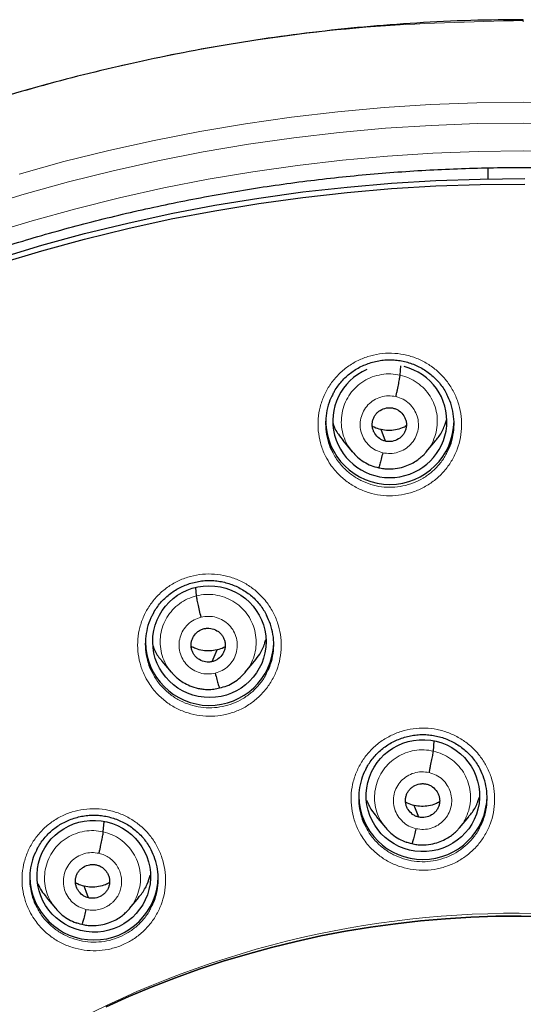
# Model space of a CAD drawing. Header units: millimetres. Extents: x 8 to 2427, y 12 to 2587.
# Tile 128 of 154: x 1082 to 1095, y 1866 to 1892. Entities that reach past the tile are written whole.
import ezdxf

# ---------------------------------------------------------------- set-up
doc = ezdxf.new("R2010")
doc.units = ezdxf.units.MM

msp = doc.modelspace()

# ---------------------------------------------------------------- linework, layer by layer
at = {"color": 7, "linetype": 'Continuous', "lineweight": 30}
for p, q in [((1094.469, 1887.853), (1094.466, 1887.562)), ((1092.143, 1882.366), (1092.165, 1882.613)), ((1091.755, 1880.616), (1091.637, 1880.923)), ((1090.629, 1880.632), (1090.874, 1880.338)), ((1092.836, 1880.333), (1093.08, 1880.626)), ((1090.867, 1880.348), (1090.882, 1880.332)), ((1090.885, 1880.334), (1090.879, 1880.342)), ((1086.752, 1876.523), (1086.732, 1876.739)), ((1087.17, 1874.78), (1087.296, 1875.089)), ((1085.838, 1874.791), (1086.082, 1874.498)), ((1088.043, 1874.498), (1088.288, 1874.792)), ((1093.024, 1872.412), (1093.047, 1872.679)), ((1084.285, 1870.272), (1084.309, 1870.544)), ((1091.509, 1870.681), (1091.754, 1870.386)), ((1093.717, 1870.381), (1093.961, 1870.674)), ((1091.746, 1870.396), (1091.762, 1870.38)), ((1091.765, 1870.382), (1091.758, 1870.39)), ((1082.77, 1868.546), (1083.015, 1868.251)), ((1084.979, 1868.241), (1085.223, 1868.534)), ((1083.008, 1868.26), (1083.024, 1868.244)), ((1083.026, 1868.246), (1083.019, 1868.254))]:
    msp.add_line(p, q, dxfattribs=at)
at = {"color": 252, "linetype": 'Continuous', "lineweight": 0}
for p, q in [((1090.897, 1880.318), (1090.885, 1880.334)), ((1091.57, 1879.911), (1091.426, 1879.959)), ((1091.777, 1870.366), (1091.765, 1870.382)), ((1092.451, 1869.959), (1092.306, 1870.007)), ((1083.039, 1868.23), (1083.026, 1868.246)), ((1083.712, 1867.822), (1083.568, 1867.87))]:
    msp.add_line(p, q, dxfattribs=at)
at = {"color": 252, "linetype": 'Continuous', "lineweight": 0, "flags": 128}
for points in [[(1082.058, 1887.69), (1083.242, 1888.018), (1084.434, 1888.315), (1085.634, 1888.582), (1086.841, 1888.818), (1088.053, 1889.022), (1089.271, 1889.195), (1090.492, 1889.337), (1091.717, 1889.448), (1092.945, 1889.527), (1094.174, 1889.574), (1095.404, 1889.59), (1096.634, 1889.574)], [(1095.404, 1889.041), (1094.186, 1889.025), (1092.969, 1888.978), (1091.754, 1888.9), (1090.541, 1888.791), (1089.331, 1888.65), (1088.126, 1888.478), (1086.925, 1888.276), (1085.731, 1888.043), (1084.543, 1887.779), (1083.362, 1887.485), (1082.19, 1887.16), (1081.027, 1886.805)], [(1096.622, 1889.025), (1095.404, 1889.041)], [(1081.256, 1886.103), (1082.4, 1886.452), (1083.554, 1886.772), (1084.716, 1887.061), (1085.885, 1887.321), (1087.06, 1887.551), (1088.242, 1887.75), (1089.428, 1887.919), (1090.618, 1888.057), (1091.812, 1888.165), (1093.008, 1888.242), (1094.206, 1888.288), (1095.404, 1888.303)], [(1095.404, 1888.303), (1096.603, 1888.288)]]:
    msp.add_lwpolyline(points, dxfattribs=at)
at = {"color": 7, "linetype": 'Continuous', "lineweight": 30, "flags": 128}
for points in [[(1081.527, 1885.465), (1082.654, 1885.804), (1083.789, 1886.113), (1084.932, 1886.392), (1086.082, 1886.643), (1087.239, 1886.863), (1088.401, 1887.054), (1089.567, 1887.215), (1090.738, 1887.346), (1091.911, 1887.447), (1093.087, 1887.517), (1094.264, 1887.558), (1095.442, 1887.568)], [(1081.527, 1885.322), (1082.654, 1885.66), (1083.789, 1885.969), (1084.932, 1886.249), (1086.082, 1886.5), (1087.239, 1886.72), (1088.401, 1886.911), (1089.567, 1887.072), (1090.738, 1887.203), (1091.911, 1887.304), (1093.087, 1887.374), (1094.264, 1887.415), (1095.442, 1887.425)], [(1092.635, 1870.663), (1092.569, 1870.835), (1092.518, 1870.971)], [(1083.896, 1868.525), (1083.831, 1868.697), (1083.779, 1868.833)], [(1084.356, 1865.642), (1084.964, 1865.915), (1085.578, 1866.172), (1086.199, 1866.412), (1086.826, 1866.637), (1087.459, 1866.846), (1088.098, 1867.038), (1088.741, 1867.214), (1089.389, 1867.373), (1090.041, 1867.516), (1090.696, 1867.641), (1091.355, 1867.75), (1092.016, 1867.842), (1092.68, 1867.916), (1093.345, 1867.974), (1094.011, 1868.014), (1094.679, 1868.037), (1095.347, 1868.043), (1096.014, 1868.032)], [(1096.014, 1868.032), (1095.347, 1868.043), (1094.679, 1868.037), (1094.011, 1868.014), (1093.345, 1867.974), (1092.68, 1867.916), (1092.016, 1867.842), (1091.355, 1867.75), (1090.696, 1867.641), (1090.041, 1867.516), (1089.389, 1867.373), (1088.741, 1867.214), (1088.098, 1867.038), (1087.459, 1866.846), (1086.826, 1866.637), (1086.199, 1866.412), (1085.578, 1866.172), (1084.964, 1865.915), (1084.356, 1865.642)]]:
    msp.add_lwpolyline(points, dxfattribs=at)
at = {"color": 7, "linetype": 'Continuous', "lineweight": 30}
for centre, start, end in [((1091.871, 1881.174), 180.8348, 359.1652), ((1087.097, 1875.321), 180.8482, 357.7312), ((1092.746, 1871.243), 180.8348, 359.1652), ((1084.037, 1869.111), 180.8346, 359.1654)]:
    msp.add_arc(centre, 1.7, start, end, dxfattribs=at)
at = {"color": 252, "linetype": 'Continuous', "lineweight": 0}
msp.add_arc((1095.245, 1842.664), 25.455, 359.5944, 180.1892, dxfattribs=at)
at = {"color": 7, "linetype": 'Continuous', "lineweight": 30}
for start_param, end_param in [(2.047916, 4.859446), (4.859446, 7.658729)]:
    msp.add_ellipse((1091.871, 1881.146), major_axis=(1.508, -0.09), ratio=0.988953, start_param=start_param, end_param=end_param, dxfattribs=at)
for centre, major_axis, ratio in [((1087.093, 1875.309), (1.494, -0.143), 0.986246), ((1092.745, 1871.231), (1.5, -0.056), 0.987022), ((1084.032, 1869.098), (1.489, -0.201), 0.984919)]:
    msp.add_ellipse(centre, major_axis=major_axis, ratio=ratio, dxfattribs=at)
at = {"color": 252, "linetype": 'Continuous', "lineweight": 0}
for points, knots in [([(1095.404, 1891.756), (1094.012, 1891.721), (1091.229, 1891.651), (1087.086, 1891.088), (1083.008, 1890.193), (1079.028, 1888.94), (1075.175, 1887.349), (1071.481, 1885.43), (1067.975, 1883.198), (1064.683, 1880.67), (1061.632, 1877.866), (1058.845, 1874.808), (1056.344, 1871.521), (1054.149, 1868.03), (1052.277, 1864.361), (1050.743, 1860.545), (1049.559, 1856.61), (1048.731, 1852.588), (1048.281, 1848.511), (1048.164, 1844.803), (1048.36, 1842.474), (1048.441, 1841.507)], [0, 0, 0, 0, 0.053447, 0.106895, 0.160342, 0.213789, 0.267237, 0.320684, 0.374131, 0.427578, 0.481026, 0.534473, 0.58792, 0.641368, 0.694815, 0.748262, 0.80171, 0.855157, 0.908604, 0.962052, 1, 1, 1, 1]), ([(1095.404, 1891.719), (1095.404, 1891.733), (1095.404, 1891.766), (1095.404, 1891.783), (1095.404, 1891.764), (1095.404, 1891.754)], [0, 0, 0, 0, 0.25292, 0.619287, 1, 1, 1, 1]), ([(1090.268, 1880.045), (1090.223, 1880.121), (1090.125, 1880.288), (1090.025, 1880.573), (1089.968, 1880.888), (1089.966, 1881.208), (1090.017, 1881.523), (1090.123, 1881.826), (1090.277, 1882.107), (1090.477, 1882.357), (1090.716, 1882.572), (1090.988, 1882.742), (1091.285, 1882.865), (1091.598, 1882.936), (1091.919, 1882.955), (1092.238, 1882.919), (1092.547, 1882.832), (1092.837, 1882.693), (1093.066, 1882.532), (1093.241, 1882.369), (1093.398, 1882.189), (1093.552, 1881.955), (1093.68, 1881.661), (1093.756, 1881.35), (1093.779, 1881.031), (1093.747, 1880.713), (1093.663, 1880.404), (1093.526, 1880.114), (1093.343, 1879.851), (1093.117, 1879.623), (1092.857, 1879.435), (1092.568, 1879.294), (1092.26, 1879.203), (1091.941, 1879.165), (1091.62, 1879.179), (1091.307, 1879.248), (1091.009, 1879.368), (1090.735, 1879.535), (1090.527, 1879.717), (1090.374, 1879.891), (1090.303, 1879.994), (1090.268, 1880.045)], [0, 0, 0, 0, 0.022154, 0.049035, 0.075916, 0.102827, 0.129738, 0.156651, 0.183564, 0.210449, 0.237334, 0.264173, 0.291012, 0.317809, 0.344606, 0.371381, 0.398156, 0.424941, 0.451726, 0.468412, 0.485099, 0.512, 0.538901, 0.565801, 0.592701, 0.619616, 0.646531, 0.673438, 0.700345, 0.727217, 0.754088, 0.780913, 0.807738, 0.834525, 0.861312, 0.888086, 0.914861, 0.941655, 0.968449, 0.984224, 1, 1, 1, 1]), ([(1090.879, 1880.342), (1090.843, 1880.384), (1090.755, 1880.49), (1090.66, 1880.691), (1090.593, 1880.93), (1090.579, 1881.178), (1090.612, 1881.424), (1090.691, 1881.659), (1090.814, 1881.875), (1090.979, 1882.062), (1091.177, 1882.214), (1091.403, 1882.324), (1091.645, 1882.388), (1091.896, 1882.409), (1092.061, 1882.38), (1092.143, 1882.366)], [0, 0, 0, 0, 0.052511, 0.131484, 0.210392, 0.289259, 0.368229, 0.447198, 0.526061, 0.604967, 0.683941, 0.762924, 0.841936, 0.920915, 1, 1, 1, 1]), ([(1092.143, 1882.366), (1092.224, 1882.343), (1092.384, 1882.297), (1092.601, 1882.169), (1092.79, 1882.006), (1092.944, 1881.81), (1093.055, 1881.587), (1093.12, 1881.347), (1093.135, 1881.1), (1093.102, 1880.853), (1093.021, 1880.62), (1092.932, 1880.447), (1092.858, 1880.366), (1092.839, 1880.346)], [0, 0, 0, 0, 0.097, 0.193865, 0.290773, 0.387647, 0.484508, 0.581289, 0.67802, 0.774877, 0.871732, 0.968458, 1, 1, 1, 1]), ([(1091.683, 1880.31), (1091.619, 1880.33), (1091.49, 1880.37), (1091.324, 1880.49), (1091.195, 1880.645), (1091.11, 1880.829), (1091.077, 1881.027), (1091.096, 1881.228), (1091.167, 1881.417), (1091.286, 1881.581), (1091.443, 1881.709), (1091.628, 1881.792), (1091.83, 1881.828), (1091.964, 1881.808), (1092.03, 1881.798)], [0, 0, 0, 0, 0.083336, 0.166669, 0.250003, 0.333337, 0.416668, 0.499999, 0.583332, 0.66666, 0.749995, 0.83333, 0.916665, 1, 1, 1, 1]), ([(1092.03, 1881.798), (1092.095, 1881.778), (1092.224, 1881.738), (1092.389, 1881.618), (1092.519, 1881.463), (1092.603, 1881.279), (1092.637, 1881.081), (1092.618, 1880.88), (1092.546, 1880.691), (1092.428, 1880.527), (1092.271, 1880.398), (1092.085, 1880.316), (1091.884, 1880.28), (1091.75, 1880.3), (1091.683, 1880.31)], [0, 0, 0, 0, 0.083333, 0.166663, 0.249998, 0.333333, 0.416668, 0.499998, 0.58333, 0.666662, 0.749996, 0.83333, 0.916664, 1, 1, 1, 1]), ([(1090.36, 1880.319), (1090.385, 1880.272), (1090.461, 1880.125), (1090.628, 1879.921), (1090.856, 1879.721), (1091.101, 1879.571), (1091.367, 1879.464), (1091.648, 1879.402), (1091.935, 1879.389), (1092.22, 1879.423), (1092.496, 1879.505), (1092.754, 1879.631), (1092.987, 1879.799), (1093.187, 1880.004), (1093.323, 1880.187), (1093.376, 1880.307), (1093.39, 1880.339)], [0, 0, 0, 0, 0.043257, 0.132873, 0.209066, 0.285259, 0.361376, 0.437492, 0.513646, 0.589799, 0.666061, 0.742324, 0.818729, 0.895134, 0.97165, 1, 1, 1, 1]), ([(1085.487, 1874.215), (1085.443, 1874.29), (1085.346, 1874.457), (1085.248, 1874.742), (1085.192, 1875.056), (1085.191, 1875.375), (1085.244, 1875.69), (1085.35, 1875.991), (1085.505, 1876.271), (1085.706, 1876.52), (1085.946, 1876.732), (1086.218, 1876.901), (1086.515, 1877.022), (1086.829, 1877.092), (1087.15, 1877.109), (1087.469, 1877.072), (1087.778, 1876.983), (1088.067, 1876.843), (1088.296, 1876.682), (1088.47, 1876.518), (1088.627, 1876.337), (1088.78, 1876.102), (1088.907, 1875.808), (1088.982, 1875.498), (1089.004, 1875.179), (1088.97, 1874.861), (1088.885, 1874.554), (1088.747, 1874.265), (1088.563, 1874.004), (1088.337, 1873.777), (1088.076, 1873.591), (1087.787, 1873.452), (1087.479, 1873.362), (1087.159, 1873.326), (1086.839, 1873.342), (1086.525, 1873.412), (1086.227, 1873.532), (1085.954, 1873.701), (1085.746, 1873.884), (1085.593, 1874.059), (1085.522, 1874.163), (1085.487, 1874.215)], [0, 0, 0, 0, 0.021956, 0.048841, 0.075727, 0.102626, 0.129525, 0.156413, 0.183302, 0.210162, 0.237021, 0.263845, 0.290669, 0.317467, 0.344266, 0.371058, 0.397851, 0.424662, 0.451472, 0.468201, 0.484929, 0.511824, 0.538719, 0.565613, 0.592508, 0.619406, 0.646304, 0.673185, 0.700066, 0.726915, 0.753763, 0.780578, 0.807392, 0.834186, 0.86098, 0.887776, 0.914572, 0.941392, 0.968211, 0.984106, 1, 1, 1, 1]), ([(1086.086, 1874.501), (1086.069, 1874.519), (1085.996, 1874.596), (1085.906, 1874.765), (1085.82, 1874.997), (1085.783, 1875.243), (1085.794, 1875.491), (1085.855, 1875.731), (1085.962, 1875.955), (1086.112, 1876.154), (1086.298, 1876.32), (1086.513, 1876.451), (1086.672, 1876.499), (1086.752, 1876.523)], [0, 0, 0, 0, 0.027932, 0.125022, 0.222239, 0.319456, 0.416545, 0.513685, 0.610908, 0.708143, 0.805412, 0.902639, 1, 1, 1, 1]), ([(1086.752, 1876.523), (1086.835, 1876.539), (1086.999, 1876.57), (1087.25, 1876.553), (1087.493, 1876.493), (1087.721, 1876.386), (1087.922, 1876.237), (1088.09, 1876.053), (1088.217, 1875.839), (1088.3, 1875.604), (1088.338, 1875.359), (1088.327, 1875.111), (1088.266, 1874.871), (1088.169, 1874.661), (1088.076, 1874.546), (1088.035, 1874.496)], [0, 0, 0, 0, 0.078363, 0.156619, 0.234908, 0.31317, 0.391422, 0.469607, 0.547752, 0.625999, 0.704246, 0.782391, 0.860576, 0.938828, 1, 1, 1, 1]), ([(1087.247, 1874.475), (1087.181, 1874.464), (1087.047, 1874.442), (1086.845, 1874.475), (1086.658, 1874.555), (1086.499, 1874.681), (1086.378, 1874.843), (1086.303, 1875.031), (1086.28, 1875.231), (1086.31, 1875.43), (1086.391, 1875.615), (1086.518, 1875.772), (1086.681, 1875.894), (1086.81, 1875.936), (1086.874, 1875.957)], [0, 0, 0, 0, 0.083336, 0.16667, 0.250005, 0.333339, 0.416673, 0.500003, 0.583336, 0.666668, 0.750003, 0.833337, 0.916667, 1, 1, 1, 1]), ([(1086.874, 1875.957), (1086.94, 1875.968), (1087.074, 1875.99), (1087.276, 1875.958), (1087.463, 1875.878), (1087.622, 1875.751), (1087.743, 1875.589), (1087.818, 1875.402), (1087.841, 1875.201), (1087.811, 1875.002), (1087.73, 1874.817), (1087.603, 1874.661), (1087.44, 1874.538), (1087.311, 1874.496), (1087.247, 1874.475)], [0, 0, 0, 0, 0.083333, 0.166663, 0.249997, 0.333332, 0.416664, 0.499997, 0.583327, 0.666661, 0.749995, 0.83333, 0.916664, 1, 1, 1, 1]), ([(1085.586, 1874.484), (1085.609, 1874.438), (1085.684, 1874.292), (1085.85, 1874.09), (1086.077, 1873.888), (1086.321, 1873.737), (1086.588, 1873.629), (1086.868, 1873.566), (1087.155, 1873.551), (1087.441, 1873.584), (1087.716, 1873.664), (1087.975, 1873.789), (1088.209, 1873.955), (1088.409, 1874.159), (1088.546, 1874.343), (1088.6, 1874.463), (1088.616, 1874.497)], [0, 0, 0, 0, 0.041188, 0.131475, 0.207747, 0.284017, 0.360196, 0.436374, 0.512549, 0.588725, 0.664957, 0.74119, 0.817524, 0.893858, 0.970293, 1, 1, 1, 1]), ([(1091.134, 1870.141), (1091.091, 1870.215), (1090.996, 1870.381), (1090.898, 1870.663), (1090.842, 1870.977), (1090.842, 1871.295), (1090.895, 1871.61), (1091.002, 1871.911), (1091.157, 1872.19), (1091.359, 1872.439), (1091.598, 1872.651), (1091.872, 1872.819), (1092.169, 1872.941), (1092.483, 1873.011), (1092.804, 1873.028), (1093.123, 1872.991), (1093.432, 1872.902), (1093.721, 1872.762), (1093.95, 1872.601), (1094.124, 1872.437), (1094.28, 1872.257), (1094.432, 1872.022), (1094.559, 1871.729), (1094.633, 1871.418), (1094.655, 1871.1), (1094.621, 1870.783), (1094.535, 1870.476), (1094.397, 1870.188), (1094.212, 1869.927), (1093.986, 1869.7), (1093.725, 1869.514), (1093.435, 1869.375), (1093.127, 1869.285), (1092.807, 1869.249), (1092.486, 1869.265), (1092.173, 1869.335), (1091.875, 1869.455), (1091.603, 1869.624), (1091.395, 1869.807), (1091.241, 1869.983), (1091.17, 1870.088), (1091.134, 1870.141)], [0, 0, 0, 0, 0.021607, 0.048472, 0.075337, 0.102219, 0.129101, 0.155983, 0.182865, 0.209732, 0.236598, 0.26344, 0.290282, 0.3171, 0.343918, 0.370725, 0.397532, 0.424344, 0.451156, 0.46788, 0.484603, 0.511479, 0.538355, 0.56523, 0.592106, 0.61899, 0.645873, 0.672752, 0.699631, 0.72649, 0.75335, 0.780183, 0.807017, 0.83383, 0.860643, 0.88745, 0.914257, 0.941074, 0.967891, 0.983946, 1, 1, 1, 1]), ([(1091.758, 1870.39), (1091.723, 1870.432), (1091.635, 1870.537), (1091.54, 1870.738), (1091.474, 1870.977), (1091.459, 1871.224), (1091.492, 1871.47), (1091.571, 1871.705), (1091.694, 1871.921), (1091.859, 1872.109), (1092.058, 1872.26), (1092.283, 1872.37), (1092.525, 1872.434), (1092.777, 1872.455), (1092.941, 1872.426), (1093.024, 1872.412)], [0, 0, 0, 0, 0.052258, 0.131253, 0.210181, 0.289069, 0.36806, 0.44705, 0.525934, 0.604862, 0.683856, 0.762861, 0.841894, 0.920894, 1, 1, 1, 1]), ([(1093.024, 1872.412), (1093.104, 1872.389), (1093.264, 1872.343), (1093.481, 1872.216), (1093.67, 1872.053), (1093.824, 1871.856), (1093.935, 1871.634), (1094, 1871.394), (1094.015, 1871.147), (1093.982, 1870.9), (1093.901, 1870.667), (1093.812, 1870.494), (1093.738, 1870.414), (1093.72, 1870.394)], [0, 0, 0, 0, 0.0970271, 0.1939206, 0.2908563, 0.3877583, 0.4846476, 0.5814556, 0.678214, 0.7750989, 0.8719817, 0.968736, 1, 1, 1, 1]), ([(1092.563, 1870.357), (1092.499, 1870.377), (1092.37, 1870.417), (1092.205, 1870.537), (1092.075, 1870.692), (1091.99, 1870.876), (1091.957, 1871.074), (1091.976, 1871.275), (1092.048, 1871.463), (1092.166, 1871.627), (1092.323, 1871.756), (1092.509, 1871.838), (1092.71, 1871.874), (1092.844, 1871.854), (1092.911, 1871.844)], [0, 0, 0, 0, 0.083336, 0.166671, 0.250006, 0.333341, 0.416672, 0.500004, 0.583338, 0.666666, 0.750003, 0.833337, 0.916667, 1, 1, 1, 1]), ([(1092.911, 1871.844), (1092.975, 1871.824), (1093.104, 1871.784), (1093.27, 1871.664), (1093.399, 1871.509), (1093.484, 1871.326), (1093.517, 1871.127), (1093.498, 1870.927), (1093.427, 1870.738), (1093.308, 1870.574), (1093.151, 1870.446), (1092.966, 1870.363), (1092.764, 1870.327), (1092.63, 1870.347), (1092.563, 1870.357)], [0, 0, 0, 0, 0.083333, 0.166663, 0.249998, 0.333333, 0.416668, 0.499997, 0.583329, 0.666662, 0.749996, 0.83333, 0.916664, 1, 1, 1, 1]), ([(1082.423, 1868.012), (1082.38, 1868.087), (1082.284, 1868.253), (1082.186, 1868.536), (1082.131, 1868.85), (1082.131, 1869.168), (1082.184, 1869.482), (1082.291, 1869.783), (1082.446, 1870.061), (1082.647, 1870.309), (1082.887, 1870.521), (1083.16, 1870.688), (1083.457, 1870.809), (1083.77, 1870.878), (1084.091, 1870.894), (1084.41, 1870.856), (1084.719, 1870.767), (1085.008, 1870.627), (1085.237, 1870.465), (1085.412, 1870.301), (1085.569, 1870.12), (1085.721, 1869.885), (1085.847, 1869.591), (1085.921, 1869.281), (1085.943, 1868.963), (1085.909, 1868.646), (1085.823, 1868.34), (1085.685, 1868.052), (1085.501, 1867.792), (1085.274, 1867.566), (1085.013, 1867.381), (1084.724, 1867.243), (1084.416, 1867.153), (1084.097, 1867.118), (1083.776, 1867.135), (1083.462, 1867.205), (1083.164, 1867.326), (1082.892, 1867.496), (1082.683, 1867.679), (1082.53, 1867.855), (1082.459, 1867.96), (1082.423, 1868.012)], [0, 0, 0, 0, 0.0217076, 0.0485886, 0.0754696, 0.1023524, 0.1292351, 0.1561032, 0.1829712, 0.2098147, 0.2366581, 0.2634777, 0.2902974, 0.3171045, 0.3439116, 0.3707229, 0.3975343, 0.4243647, 0.4511952, 0.4679529, 0.4847107, 0.5115936, 0.5384765, 0.5653594, 0.5922424, 0.6191222, 0.6460019, 0.6728629, 0.6997238, 0.7265592, 0.7533946, 0.7802087, 0.8070229, 0.8338294, 0.8606361, 0.887452, 0.9142681, 0.9411062, 0.9679445, 0.9839723, 1, 1, 1, 1]), ([(1083.019, 1868.254), (1082.984, 1868.296), (1082.896, 1868.402), (1082.802, 1868.602), (1082.735, 1868.841), (1082.721, 1869.088), (1082.754, 1869.334), (1082.833, 1869.569), (1082.956, 1869.785), (1083.121, 1869.971), (1083.319, 1870.122), (1083.545, 1870.232), (1083.787, 1870.295), (1084.038, 1870.316), (1084.203, 1870.286), (1084.285, 1870.272)], [0, 0, 0, 0, 0.051992, 0.131009, 0.209959, 0.28887, 0.367884, 0.446896, 0.525801, 0.60475, 0.683767, 0.762794, 0.84185, 0.920872, 1, 1, 1, 1]), ([(1084.285, 1870.272), (1084.365, 1870.249), (1084.526, 1870.203), (1084.743, 1870.075), (1084.932, 1869.912), (1085.085, 1869.715), (1085.197, 1869.492), (1085.262, 1869.253), (1085.277, 1869.005), (1085.244, 1868.759), (1085.163, 1868.526), (1085.074, 1868.354), (1085, 1868.274), (1084.983, 1868.255)], [0, 0, 0, 0, 0.097071, 0.194009, 0.290989, 0.387935, 0.484869, 0.581721, 0.678525, 0.775455, 0.872381, 0.969178, 1, 1, 1, 1]), ([(1091.235, 1870.404), (1091.257, 1870.361), (1091.332, 1870.216), (1091.496, 1870.014), (1091.724, 1869.812), (1091.968, 1869.661), (1092.234, 1869.553), (1092.514, 1869.49), (1092.802, 1869.476), (1093.087, 1869.509), (1093.363, 1869.589), (1093.622, 1869.714), (1093.856, 1869.88), (1094.057, 1870.084), (1094.195, 1870.268), (1094.249, 1870.389), (1094.265, 1870.423)], [0, 0, 0, 0, 0.0395217, 0.1306737, 0.2068999, 0.2831257, 0.3593064, 0.4354868, 0.511688, 0.5878892, 0.66415, 0.7404109, 0.8167494, 0.8930882, 0.9694883, 1, 1, 1, 1]), ([(1083.825, 1868.219), (1083.761, 1868.239), (1083.632, 1868.28), (1083.466, 1868.4), (1083.337, 1868.555), (1083.252, 1868.738), (1083.218, 1868.937), (1083.238, 1869.137), (1083.309, 1869.326), (1083.428, 1869.49), (1083.585, 1869.618), (1083.77, 1869.7), (1083.972, 1869.736), (1084.106, 1869.715), (1084.172, 1869.705)], [0, 0, 0, 0, 0.083333, 0.166663, 0.249999, 0.333334, 0.416669, 0.499998, 0.58333, 0.666662, 0.749996, 0.83333, 0.916664, 1, 1, 1, 1]), ([(1084.172, 1869.705), (1084.221, 1869.691), (1084.319, 1869.664), (1084.45, 1869.586), (1084.564, 1869.487), (1084.657, 1869.368), (1084.724, 1869.233), (1084.762, 1869.088), (1084.773, 1868.937), (1084.756, 1868.788), (1084.716, 1868.665), (1084.676, 1868.59), (1084.653, 1868.554), (1084.64, 1868.535), (1084.631, 1868.522), (1084.618, 1868.505), (1084.594, 1868.474), (1084.552, 1868.426), (1084.499, 1868.378), (1084.45, 1868.341), (1084.379, 1868.295), (1084.274, 1868.243), (1084.127, 1868.204), (1083.975, 1868.192), (1083.875, 1868.21), (1083.825, 1868.219)], [0, 0, 0, 0, 0.062597, 0.124977, 0.187336, 0.24963, 0.311866, 0.374271, 0.436883, 0.499531, 0.562176, 0.597218, 0.606395, 0.615568, 0.624737, 0.626485, 0.642138, 0.673407, 0.706553, 0.73092, 0.749877, 0.812377, 0.874896, 0.93737, 1, 1, 1, 1]), ([(1082.526, 1868.278), (1082.549, 1868.234), (1082.623, 1868.089), (1082.787, 1867.886), (1083.015, 1867.684), (1083.26, 1867.533), (1083.526, 1867.424), (1083.806, 1867.361), (1084.094, 1867.346), (1084.379, 1867.377), (1084.655, 1867.457), (1084.913, 1867.581), (1085.147, 1867.746), (1085.348, 1867.949), (1085.486, 1868.133), (1085.54, 1868.253), (1085.556, 1868.288)], [0, 0, 0, 0, 0.039923, 0.130936, 0.207236, 0.283536, 0.359751, 0.435965, 0.512155, 0.588346, 0.664556, 0.740765, 0.817037, 0.893309, 0.969658, 1, 1, 1, 1])]:
    msp.add_open_spline(points, degree=3, knots=knots, dxfattribs=at)
at = {"color": 7, "linetype": 'Continuous', "lineweight": 30}
for points, knots in [([(1095.404, 1891.769), (1095.183, 1891.77), (1094.478, 1891.774), (1093.301, 1891.732), (1091.885, 1891.648), (1090.503, 1891.521), (1089.155, 1891.36), (1087.843, 1891.165), (1086.567, 1890.94), (1085.309, 1890.684), (1084.071, 1890.399), (1082.855, 1890.085), (1081.68, 1889.75), (1080.547, 1889.397), (1079.456, 1889.029), (1078.316, 1888.614), (1077.137, 1888.15), (1075.927, 1887.636), (1074.782, 1887.113), (1073.702, 1886.585), (1072.683, 1886.056), (1071.743, 1885.538), (1070.877, 1885.036), (1070.08, 1884.552), (1069.334, 1884.078), (1068.636, 1883.616), (1067.813, 1883.05), (1066.874, 1882.371), (1065.829, 1881.568), (1064.845, 1880.767), (1063.922, 1879.972), (1063.055, 1879.188), (1062.244, 1878.415), (1061.536, 1877.709), (1060.922, 1877.071), (1060.392, 1876.501), (1059.884, 1875.936), (1059.382, 1875.361), (1058.876, 1874.76), (1058.361, 1874.125), (1057.817, 1873.43), (1057.246, 1872.669), (1056.65, 1871.838), (1056.051, 1870.962), (1055.45, 1870.038), (1054.851, 1869.067), (1054.256, 1868.046), (1053.667, 1866.976), (1053.079, 1865.836), (1052.501, 1864.634), (1051.94, 1863.377), (1051.413, 1862.095), (1050.922, 1860.794), (1050.468, 1859.473), (1050.043, 1858.102), (1049.652, 1856.683), (1049.299, 1855.215), (1048.995, 1853.73), (1048.774, 1852.417), (1048.615, 1851.282), (1048.503, 1850.328), (1048.411, 1849.369), (1048.341, 1848.412), (1048.292, 1847.475), (1048.262, 1846.576), (1048.25, 1845.729), (1048.253, 1844.937), (1048.267, 1844.198), (1048.291, 1843.517), (1048.321, 1842.894), (1048.357, 1842.326), (1048.394, 1841.811), (1048.423, 1841.485), (1048.437, 1841.331)], [0, 0, 0, 0, 0.008492, 0.027008, 0.045137, 0.062878, 0.08023, 0.097189, 0.113755, 0.129924, 0.146436, 0.162509, 0.178141, 0.193331, 0.208078, 0.222382, 0.239946, 0.256795, 0.272934, 0.288366, 0.303095, 0.317125, 0.329716, 0.341695, 0.353066, 0.363834, 0.374004, 0.391629, 0.408607, 0.424945, 0.440648, 0.45572, 0.470164, 0.483982, 0.494401, 0.504435, 0.514087, 0.523821, 0.533963, 0.544516, 0.555481, 0.568181, 0.581396, 0.59513, 0.609384, 0.62416, 0.639461, 0.655287, 0.671639, 0.689316, 0.707214, 0.725198, 0.743263, 0.761405, 0.77962, 0.799171, 0.818799, 0.838501, 0.858276, 0.870742, 0.883236, 0.895758, 0.908306, 0.920692, 0.932393, 0.94338, 0.953654, 0.963217, 0.97207, 0.980075, 0.987398, 0.994039, 1, 1, 1, 1]), ([(1050.769, 1850.75), (1050.771, 1850.763), (1050.817, 1851.05), (1050.922, 1851.607), (1051.083, 1852.42), (1051.261, 1853.23), (1051.455, 1854.036), (1051.664, 1854.839), (1051.888, 1855.638), (1052.127, 1856.432), (1052.381, 1857.222), (1052.65, 1858.007), (1052.934, 1858.788), (1053.233, 1859.562), (1053.546, 1860.332), (1053.874, 1861.095), (1054.217, 1861.852), (1054.574, 1862.603), (1054.945, 1863.347), (1055.33, 1864.084), (1055.729, 1864.814), (1056.142, 1865.537), (1056.568, 1866.252), (1057.008, 1866.959), (1057.462, 1867.658), (1057.928, 1868.348), (1058.408, 1869.03), (1058.901, 1869.703), (1059.406, 1870.366), (1059.924, 1871.021), (1060.454, 1871.665), (1060.996, 1872.3), (1061.55, 1872.925), (1062.116, 1873.54), (1062.694, 1874.144), (1063.283, 1874.737), (1063.883, 1875.32), (1064.494, 1875.891), (1065.116, 1876.452), (1065.748, 1877), (1066.391, 1877.537), (1067.044, 1878.063), (1067.706, 1878.576), (1068.379, 1879.077), (1069.06, 1879.565), (1069.751, 1880.041), (1070.451, 1880.504), (1071.16, 1880.955), (1071.877, 1881.392), (1072.602, 1881.816), (1073.335, 1882.227), (1074.075, 1882.624), (1074.824, 1883.008), (1075.579, 1883.377), (1076.341, 1883.733), (1077.11, 1884.075), (1077.885, 1884.403), (1078.666, 1884.717), (1079.453, 1885.016), (1080.246, 1885.301), (1081.044, 1885.571), (1081.847, 1885.827), (1082.655, 1886.067), (1083.467, 1886.293), (1084.283, 1886.504), (1085.103, 1886.7), (1085.927, 1886.881), (1086.754, 1887.047), (1087.584, 1887.198), (1088.416, 1887.334), (1089.251, 1887.454), (1090.089, 1887.559), (1090.928, 1887.649), (1091.768, 1887.723), (1092.61, 1887.782), (1093.453, 1887.825), (1094.297, 1887.853), (1094.947, 1887.863), (1095.316, 1887.864), (1095.404, 1887.864)], [0, 0, 0, 0, 0.000668, 0.01394, 0.027211, 0.040483, 0.053754, 0.067025, 0.080296, 0.093568, 0.106839, 0.12011, 0.133381, 0.146652, 0.159923, 0.173194, 0.186465, 0.199736, 0.213006, 0.226277, 0.239548, 0.252818, 0.266089, 0.279359, 0.292629, 0.3059, 0.31917, 0.33244, 0.34571, 0.35898, 0.37225, 0.38552, 0.398789, 0.412059, 0.425329, 0.438598, 0.451868, 0.465137, 0.478406, 0.491675, 0.504944, 0.518214, 0.531483, 0.544751, 0.55802, 0.571289, 0.584558, 0.597826, 0.611095, 0.624363, 0.637632, 0.6509, 0.664168, 0.677437, 0.690705, 0.703973, 0.717241, 0.730509, 0.743777, 0.757045, 0.770313, 0.783581, 0.796849, 0.810116, 0.823384, 0.836652, 0.849919, 0.863187, 0.876455, 0.889722, 0.90299, 0.916257, 0.929525, 0.942792, 0.95606, 0.969327, 0.982595, 0.995862, 1, 1, 1, 1]), ([(1095.404, 1887.864), (1095.551, 1887.863), (1095.98, 1887.862), (1096.69, 1887.848), (1097.533, 1887.817), (1098.376, 1887.771), (1099.218, 1887.708), (1100.058, 1887.631), (1100.897, 1887.538), (1101.734, 1887.43), (1102.568, 1887.306), (1103.401, 1887.168), (1104.23, 1887.014), (1105.056, 1886.844), (1105.879, 1886.66), (1106.698, 1886.461), (1107.514, 1886.247), (1108.325, 1886.018), (1109.132, 1885.774), (1109.934, 1885.515), (1110.73, 1885.242), (1111.522, 1884.954), (1112.308, 1884.652), (1113.088, 1884.335), (1113.862, 1884.004), (1114.629, 1883.659), (1115.39, 1883.3), (1116.144, 1882.928), (1116.89, 1882.541), (1117.629, 1882.141), (1118.361, 1881.727), (1119.084, 1881.301), (1119.799, 1880.861), (1120.506, 1880.407), (1121.204, 1879.942), (1121.893, 1879.463), (1122.572, 1878.972), (1123.243, 1878.468), (1123.903, 1877.953), (1124.554, 1877.425), (1125.194, 1876.885), (1125.825, 1876.334), (1126.444, 1875.772), (1127.053, 1875.198), (1127.651, 1874.613), (1128.237, 1874.017), (1128.813, 1873.411), (1129.376, 1872.794), (1129.928, 1872.167), (1130.467, 1871.53), (1130.995, 1870.883), (1131.51, 1870.227), (1132.013, 1869.561), (1132.502, 1868.887), (1132.979, 1868.203), (1133.443, 1867.511), (1133.894, 1866.81), (1134.331, 1866.102), (1134.755, 1865.385), (1135.165, 1864.661), (1135.561, 1863.929), (1135.943, 1863.191), (1136.311, 1862.445), (1136.665, 1861.693), (1137.004, 1860.935), (1137.329, 1860.17), (1137.64, 1859.4), (1137.935, 1858.624), (1138.216, 1857.842), (1138.482, 1857.056), (1138.733, 1856.265), (1138.969, 1855.47), (1139.19, 1854.67), (1139.396, 1853.867), (1139.586, 1853.059), (1139.76, 1852.249), (1139.908, 1851.504), (1139.99, 1851.028), (1140.025, 1850.824)], [0, 0, 0, 0, 0.006955, 0.020238, 0.033522, 0.046806, 0.060089, 0.073373, 0.086656, 0.09994, 0.113224, 0.126507, 0.139791, 0.153075, 0.166359, 0.179642, 0.192926, 0.20621, 0.219494, 0.232778, 0.246062, 0.259346, 0.27263, 0.285914, 0.299198, 0.312482, 0.325766, 0.33905, 0.352335, 0.365619, 0.378904, 0.392188, 0.405473, 0.418757, 0.432042, 0.445327, 0.458611, 0.471896, 0.485181, 0.498466, 0.511751, 0.525036, 0.538322, 0.551607, 0.564892, 0.578178, 0.591463, 0.604749, 0.618035, 0.63132, 0.644606, 0.657892, 0.671178, 0.684464, 0.69775, 0.711037, 0.724323, 0.737609, 0.750896, 0.764182, 0.777469, 0.790756, 0.804042, 0.817329, 0.830616, 0.843903, 0.85719, 0.870477, 0.883764, 0.897051, 0.910338, 0.923626, 0.936913, 0.9502, 0.963488, 0.976775, 0.990063, 1, 1, 1, 1]), ([(1090.359, 1881.85), (1090.374, 1881.88), (1090.414, 1881.959), (1090.494, 1882.078), (1090.595, 1882.206), (1090.708, 1882.321), (1090.831, 1882.424), (1090.963, 1882.515), (1091.106, 1882.594), (1091.257, 1882.66), (1091.414, 1882.712), (1091.574, 1882.749), (1091.737, 1882.77), (1091.9, 1882.775), (1092.061, 1882.764), (1092.221, 1882.738), (1092.378, 1882.697), (1092.532, 1882.64), (1092.68, 1882.57), (1092.821, 1882.485), (1092.953, 1882.388), (1093.074, 1882.279), (1093.184, 1882.16), (1093.28, 1882.031), (1093.346, 1881.927), (1093.376, 1881.864), (1093.382, 1881.85)], [0, 0, 0, 0, 0.02721, 0.071559, 0.115418, 0.158608, 0.201388, 0.244596, 0.288329, 0.332426, 0.376691, 0.420872, 0.464772, 0.50827, 0.551253, 0.594324, 0.637814, 0.681633, 0.725661, 0.76974, 0.813688, 0.857393, 0.900737, 0.943922, 0.987526, 1, 1, 1, 1]), ([(1092.03, 1881.798), (1092.037, 1881.828), (1092.051, 1881.887), (1092.077, 1882.006), (1092.107, 1882.147), (1092.128, 1882.263), (1092.14, 1882.333), (1092.142, 1882.355), (1092.143, 1882.366)], [0, 0, 0, 0, 0.124204, 0.248761, 0.499459, 0.750464, 0.875369, 1, 1, 1, 1]), ([(1090.361, 1881.852), (1090.345, 1881.824), (1090.282, 1881.715), (1090.216, 1881.501), (1090.168, 1881.219), (1090.169, 1880.932), (1090.222, 1880.651), (1090.289, 1880.445), (1090.348, 1880.341), (1090.36, 1880.319)], [0, 0, 0, 0, 0.0588766, 0.2379382, 0.4170044, 0.5960713, 0.7749352, 0.9537986, 1, 1, 1, 1]), ([(1093.39, 1880.339), (1093.417, 1880.393), (1093.487, 1880.531), (1093.549, 1880.776), (1093.579, 1881.06), (1093.557, 1881.346), (1093.495, 1881.615), (1093.418, 1881.777), (1093.382, 1881.852)], [0, 0, 0, 0, 0.114266, 0.295863, 0.47746, 0.658958, 0.840456, 1, 1, 1, 1]), ([(1091.755, 1880.616), (1091.726, 1880.624), (1091.669, 1880.641), (1091.567, 1880.702), (1091.485, 1880.79), (1091.431, 1880.895), (1091.407, 1880.98), (1091.401, 1881.068), (1091.413, 1881.156), (1091.441, 1881.239), (1091.485, 1881.316), (1091.544, 1881.382), (1091.639, 1881.453), (1091.752, 1881.496), (1091.871, 1881.507), (1091.93, 1881.497), (1091.959, 1881.492)], [0, 0, 0, 0, 0.062685, 0.125229, 0.250209, 0.312847, 0.375212, 0.437545, 0.50001, 0.562472, 0.624797, 0.687157, 0.749792, 0.874774, 0.937317, 1, 1, 1, 1]), ([(1091.959, 1881.492), (1091.988, 1881.484), (1092.045, 1881.467), (1092.147, 1881.405), (1092.229, 1881.317), (1092.283, 1881.213), (1092.307, 1881.128), (1092.313, 1881.04), (1092.301, 1880.952), (1092.273, 1880.869), (1092.229, 1880.792), (1092.169, 1880.726), (1092.075, 1880.655), (1091.961, 1880.612), (1091.843, 1880.601), (1091.784, 1880.611), (1091.755, 1880.616)], [0, 0, 0, 0, 0.062685, 0.125229, 0.25021, 0.312848, 0.375214, 0.437547, 0.500011, 0.562473, 0.624798, 0.687158, 0.749793, 0.874774, 0.937317, 1, 1, 1, 1]), ([(1093.075, 1880.631), (1093.101, 1880.659), (1093.197, 1880.764), (1093.303, 1880.958), (1093.355, 1881.129), (1093.377, 1881.202)], [0, 0, 0, 0, 0.177536, 0.650434, 1, 1, 1, 1]), ([(1090.368, 1881.081), (1090.368, 1881.079), (1090.396, 1880.978), (1090.482, 1880.822), (1090.591, 1880.69), (1090.635, 1880.637)], [0, 0, 0, 0, 0.011362, 0.604731, 1, 1, 1, 1]), ([(1091.637, 1880.923), (1091.575, 1880.939), (1091.494, 1880.959), (1091.424, 1881.003), (1091.408, 1881.013)], [0, 0, 0, 0, 0.770025, 1, 1, 1, 1]), ([(1092.307, 1881.019), (1092.272, 1881), (1092.181, 1880.952), (1092.018, 1880.91), (1091.826, 1880.89), (1091.7, 1880.912), (1091.637, 1880.923)], [0, 0, 0, 0, 0.172392, 0.448586, 0.723985, 1, 1, 1, 1]), ([(1090.882, 1880.332), (1090.925, 1880.285), (1091.015, 1880.185), (1091.183, 1880.065), (1091.371, 1879.967), (1091.508, 1879.932), (1091.576, 1879.915)], [0, 0, 0, 0, 0.2312471, 0.4887354, 0.7447591, 1, 1, 1, 1]), ([(1091.576, 1879.915), (1091.62, 1879.905), (1091.706, 1879.887), (1091.873, 1879.877), (1092.067, 1879.892), (1092.274, 1879.946), (1092.448, 1880.021), (1092.589, 1880.106), (1092.699, 1880.192), (1092.782, 1880.27), (1092.826, 1880.322), (1092.845, 1880.344)], [0, 0, 0, 0, 0.095916, 0.187035, 0.355603, 0.506688, 0.640263, 0.756284, 0.854833, 0.93601, 1, 1, 1, 1]), ([(1091.683, 1880.31), (1091.67, 1880.253), (1091.642, 1880.138), (1091.607, 1880.006), (1091.584, 1879.929), (1091.579, 1879.924), (1091.577, 1879.922)], [0, 0, 0, 0, 0.293133, 0.583902, 0.873752, 1, 1, 1, 1]), ([(1085.585, 1876.01), (1085.601, 1876.042), (1085.642, 1876.123), (1085.723, 1876.243), (1085.825, 1876.369), (1085.938, 1876.484), (1086.061, 1876.586), (1086.195, 1876.676), (1086.337, 1876.755), (1086.488, 1876.82), (1086.645, 1876.871), (1086.806, 1876.907), (1086.969, 1876.927), (1087.132, 1876.931), (1087.293, 1876.919), (1087.453, 1876.892), (1087.61, 1876.85), (1087.764, 1876.793), (1087.912, 1876.722), (1088.053, 1876.637), (1088.184, 1876.539), (1088.305, 1876.43), (1088.414, 1876.31), (1088.509, 1876.181), (1088.574, 1876.078), (1088.603, 1876.018), (1088.609, 1876.006)], [0, 0, 0, 0, 0.028998, 0.073325, 0.117164, 0.160335, 0.203098, 0.246294, 0.290015, 0.334102, 0.37836, 0.422541, 0.466445, 0.509952, 0.552947, 0.59603, 0.639528, 0.683352, 0.727381, 0.771461, 0.81541, 0.859118, 0.902464, 0.945649, 0.989247, 1, 1, 1, 1]), ([(1086.874, 1875.957), (1086.859, 1876.017), (1086.829, 1876.138), (1086.791, 1876.307), (1086.763, 1876.448), (1086.756, 1876.498), (1086.752, 1876.523)], [0, 0, 0, 0, 0.2483601, 0.4994283, 0.750543, 1, 1, 1, 1]), ([(1085.586, 1876.012), (1085.572, 1875.987), (1085.509, 1875.879), (1085.443, 1875.668), (1085.394, 1875.388), (1085.395, 1875.101), (1085.446, 1874.821), (1085.513, 1874.613), (1085.573, 1874.507), (1085.586, 1874.484)], [0, 0, 0, 0, 0.054714, 0.233784, 0.412936, 0.592089, 0.771159, 0.950228, 1, 1, 1, 1]), ([(1088.616, 1874.497), (1088.642, 1874.548), (1088.712, 1874.685), (1088.774, 1874.927), (1088.805, 1875.211), (1088.784, 1875.496), (1088.723, 1875.766), (1088.645, 1875.93), (1088.608, 1876.008)], [0, 0, 0, 0, 0.1108175, 0.2922194, 0.4736223, 0.6550092, 0.8363965, 1, 1, 1, 1]), ([(1087.17, 1874.78), (1087.141, 1874.774), (1087.083, 1874.763), (1086.964, 1874.773), (1086.85, 1874.815), (1086.754, 1874.884), (1086.693, 1874.949), (1086.648, 1875.025), (1086.618, 1875.108), (1086.605, 1875.195), (1086.609, 1875.283), (1086.632, 1875.368), (1086.684, 1875.474), (1086.764, 1875.563), (1086.865, 1875.627), (1086.922, 1875.644), (1086.951, 1875.653)], [0, 0, 0, 0, 0.062684, 0.125226, 0.250206, 0.312843, 0.375206, 0.437536, 0.499999, 0.562463, 0.624793, 0.687156, 0.749793, 0.874773, 0.937316, 1, 1, 1, 1]), ([(1086.951, 1875.653), (1086.98, 1875.658), (1087.038, 1875.669), (1087.157, 1875.659), (1087.271, 1875.618), (1087.367, 1875.548), (1087.428, 1875.483), (1087.473, 1875.408), (1087.503, 1875.325), (1087.516, 1875.237), (1087.512, 1875.149), (1087.489, 1875.064), (1087.437, 1874.958), (1087.356, 1874.869), (1087.256, 1874.806), (1087.199, 1874.789), (1087.17, 1874.78)], [0, 0, 0, 0, 0.062684, 0.125227, 0.250207, 0.312844, 0.375207, 0.437537, 0.5, 0.562464, 0.624794, 0.687157, 0.749794, 0.874774, 0.937316, 1, 1, 1, 1]), ([(1085.601, 1875.192), (1085.609, 1875.17), (1085.65, 1875.051), (1085.731, 1874.914), (1085.822, 1874.817), (1085.843, 1874.796)], [0, 0, 0, 0, 0.148538, 0.809681, 1, 1, 1, 1]), ([(1087.296, 1875.089), (1087.234, 1875.077), (1087.108, 1875.054), (1086.916, 1875.07), (1086.747, 1875.112), (1086.65, 1875.162), (1086.61, 1875.183)], [0, 0, 0, 0, 0.269319, 0.53803, 0.807514, 1, 1, 1, 1]), ([(1087.51, 1875.173), (1087.499, 1875.166), (1087.434, 1875.125), (1087.359, 1875.106), (1087.296, 1875.089)], [0, 0, 0, 0, 0.172135, 1, 1, 1, 1]), ([(1088.283, 1874.795), (1088.332, 1874.856), (1088.446, 1874.997), (1088.545, 1875.196), (1088.576, 1875.332), (1088.585, 1875.368)], [0, 0, 0, 0, 0.357645, 0.829636, 1, 1, 1, 1]), ([(1086.079, 1874.51), (1086.084, 1874.504), (1086.095, 1874.491), (1086.126, 1874.455), (1086.183, 1874.396), (1086.276, 1874.313), (1086.408, 1874.221), (1086.584, 1874.132), (1086.762, 1874.076), (1086.926, 1874.049), (1087.065, 1874.041), (1087.212, 1874.049), (1087.312, 1874.071), (1087.363, 1874.082)], [0, 0, 0, 0, 0.016685, 0.039042, 0.101743, 0.188988, 0.30098, 0.437922, 0.599893, 0.690351, 0.787081, 0.89019, 1, 1, 1, 1]), ([(1087.247, 1874.475), (1087.262, 1874.418), (1087.291, 1874.304), (1087.329, 1874.172), (1087.354, 1874.096), (1087.359, 1874.091), (1087.361, 1874.09)], [0, 0, 0, 0, 0.29405, 0.585195, 0.875374, 1, 1, 1, 1]), ([(1087.363, 1874.082), (1087.429, 1874.099), (1087.56, 1874.134), (1087.742, 1874.23), (1087.909, 1874.352), (1088.001, 1874.454), (1088.047, 1874.505)], [0, 0, 0, 0, 0.248735, 0.498063, 0.748558, 1, 1, 1, 1]), ([(1091.233, 1871.928), (1091.25, 1871.961), (1091.292, 1872.043), (1091.374, 1872.164), (1091.476, 1872.29), (1091.59, 1872.405), (1091.713, 1872.507), (1091.847, 1872.597), (1091.99, 1872.675), (1092.141, 1872.74), (1092.298, 1872.791), (1092.459, 1872.827), (1092.622, 1872.847), (1092.785, 1872.851), (1092.946, 1872.839), (1093.106, 1872.812), (1093.263, 1872.77), (1093.417, 1872.713), (1093.564, 1872.642), (1093.705, 1872.557), (1093.836, 1872.459), (1093.957, 1872.35), (1094.065, 1872.231), (1094.16, 1872.101), (1094.225, 1872), (1094.253, 1871.94), (1094.258, 1871.929)], [0, 0, 0, 0, 0.0301741, 0.0744884, 0.1183175, 0.1614807, 0.2042384, 0.2474283, 0.2911412, 0.3352164, 0.3794608, 0.4236263, 0.4675156, 0.5110098, 0.5539898, 0.5970571, 0.6405337, 0.6843342, 0.7283373, 0.7723863, 0.816303, 0.859977, 0.9032893, 0.9464383, 0.9900024, 1, 1, 1, 1]), ([(1092.911, 1871.844), (1092.918, 1871.874), (1092.931, 1871.933), (1092.957, 1872.052), (1092.987, 1872.194), (1093.008, 1872.309), (1093.02, 1872.379), (1093.022, 1872.401), (1093.024, 1872.412)], [0, 0, 0, 0, 0.124289, 0.248866, 0.499492, 0.75041, 0.875316, 1, 1, 1, 1]), ([(1091.235, 1871.929), (1091.221, 1871.905), (1091.159, 1871.799), (1091.093, 1871.589), (1091.044, 1871.309), (1091.044, 1871.023), (1091.095, 1870.743), (1091.162, 1870.535), (1091.222, 1870.428), (1091.235, 1870.404)], [0, 0, 0, 0, 0.052759, 0.231976, 0.411198, 0.59042, 0.769532, 0.948644, 1, 1, 1, 1]), ([(1094.265, 1870.423), (1094.291, 1870.474), (1094.36, 1870.61), (1094.422, 1870.85), (1094.454, 1871.134), (1094.434, 1871.418), (1094.373, 1871.689), (1094.295, 1871.853), (1094.258, 1871.931)], [0, 0, 0, 0, 0.108998, 0.290514, 0.47203, 0.653493, 0.834956, 1, 1, 1, 1]), ([(1092.635, 1870.663), (1092.606, 1870.671), (1092.549, 1870.688), (1092.447, 1870.749), (1092.365, 1870.837), (1092.311, 1870.942), (1092.287, 1871.027), (1092.281, 1871.115), (1092.293, 1871.202), (1092.321, 1871.286), (1092.365, 1871.362), (1092.425, 1871.428), (1092.519, 1871.499), (1092.632, 1871.542), (1092.751, 1871.554), (1092.81, 1871.543), (1092.839, 1871.538)], [0, 0, 0, 0, 0.062685, 0.12523, 0.250212, 0.312848, 0.375212, 0.437544, 0.500008, 0.56247, 0.624796, 0.687155, 0.74979, 0.874772, 0.937317, 1, 1, 1, 1]), ([(1092.839, 1871.538), (1092.868, 1871.53), (1092.925, 1871.514), (1093.027, 1871.452), (1093.109, 1871.364), (1093.163, 1871.259), (1093.187, 1871.174), (1093.193, 1871.086), (1093.181, 1870.999), (1093.153, 1870.916), (1093.109, 1870.839), (1093.05, 1870.773), (1092.955, 1870.702), (1092.842, 1870.659), (1092.723, 1870.648), (1092.664, 1870.658), (1092.635, 1870.663)], [0, 0, 0, 0, 0.062685, 0.12523, 0.250212, 0.312849, 0.375213, 0.437545, 0.500009, 0.562471, 0.624796, 0.687155, 0.74979, 0.874773, 0.937317, 1, 1, 1, 1]), ([(1091.257, 1871.108), (1091.296, 1871.018), (1091.362, 1870.865), (1091.47, 1870.737), (1091.514, 1870.685)], [0, 0, 0, 0, 0.588602, 1, 1, 1, 1]), ([(1092.518, 1870.971), (1092.455, 1870.986), (1092.374, 1871.007), (1092.304, 1871.05), (1092.288, 1871.06)], [0, 0, 0, 0, 0.76983, 1, 1, 1, 1]), ([(1093.187, 1871.066), (1093.152, 1871.048), (1093.061, 1870.999), (1092.898, 1870.957), (1092.707, 1870.938), (1092.581, 1870.96), (1092.518, 1870.971)], [0, 0, 0, 0, 0.1725451, 0.4486886, 0.724038, 1, 1, 1, 1]), ([(1093.956, 1870.679), (1093.981, 1870.707), (1094.077, 1870.812), (1094.174, 1870.985), (1094.22, 1871.135), (1094.236, 1871.186)], [0, 0, 0, 0, 0.1961329, 0.7235951, 1, 1, 1, 1]), ([(1082.524, 1869.8), (1082.541, 1869.833), (1082.583, 1869.914), (1082.665, 1870.035), (1082.767, 1870.161), (1082.88, 1870.275), (1083.004, 1870.377), (1083.137, 1870.467), (1083.28, 1870.544), (1083.431, 1870.609), (1083.588, 1870.659), (1083.749, 1870.695), (1083.912, 1870.714), (1084.075, 1870.718), (1084.237, 1870.706), (1084.396, 1870.679), (1084.553, 1870.636), (1084.707, 1870.579), (1084.855, 1870.508), (1084.995, 1870.422), (1085.127, 1870.324), (1085.247, 1870.215), (1085.356, 1870.095), (1085.451, 1869.966), (1085.516, 1869.864), (1085.544, 1869.804), (1085.549, 1869.793)], [0, 0, 0, 0, 0.0299763, 0.0742789, 0.1180962, 0.161248, 0.2039943, 0.2471754, 0.2908813, 0.3349525, 0.3791966, 0.4233671, 0.4672649, 0.51077, 0.5537631, 0.5968433, 0.6403326, 0.6841445, 0.7281588, 0.77222, 0.8161506, 0.8598402, 0.9031689, 0.9463315, 0.9899042, 1, 1, 1, 1]), ([(1084.172, 1869.705), (1084.179, 1869.735), (1084.193, 1869.794), (1084.219, 1869.913), (1084.248, 1870.054), (1084.27, 1870.169), (1084.281, 1870.239), (1084.284, 1870.261), (1084.285, 1870.272)], [0, 0, 0, 0, 0.124601, 0.249261, 0.499621, 0.750216, 0.875126, 1, 1, 1, 1]), ([(1091.762, 1870.38), (1091.805, 1870.332), (1091.895, 1870.232), (1092.063, 1870.112), (1092.252, 1870.014), (1092.388, 1869.98), (1092.456, 1869.963)], [0, 0, 0, 0, 0.231169, 0.488668, 0.744718, 1, 1, 1, 1]), ([(1092.456, 1869.962), (1092.5, 1869.953), (1092.586, 1869.935), (1092.754, 1869.924), (1092.948, 1869.94), (1093.155, 1869.994), (1093.328, 1870.069), (1093.469, 1870.153), (1093.579, 1870.239), (1093.663, 1870.318), (1093.707, 1870.37), (1093.726, 1870.392)], [0, 0, 0, 0, 0.09588, 0.18697, 0.355497, 0.506559, 0.640129, 0.756161, 0.854736, 0.935954, 1, 1, 1, 1]), ([(1092.563, 1870.357), (1092.55, 1870.3), (1092.523, 1870.186), (1092.487, 1870.053), (1092.464, 1869.977), (1092.459, 1869.972), (1092.458, 1869.97)], [0, 0, 0, 0, 0.292954, 0.583802, 0.873794, 1, 1, 1, 1]), ([(1082.526, 1869.802), (1082.512, 1869.778), (1082.45, 1869.672), (1082.384, 1869.462), (1082.335, 1869.182), (1082.335, 1868.897), (1082.386, 1868.616), (1082.453, 1868.408), (1082.513, 1868.302), (1082.526, 1868.278)], [0, 0, 0, 0, 0.0526769, 0.2318321, 0.4110979, 0.5903645, 0.7696271, 0.9488901, 1, 1, 1, 1]), ([(1085.556, 1868.288), (1085.582, 1868.338), (1085.651, 1868.474), (1085.713, 1868.714), (1085.745, 1868.997), (1085.725, 1869.282), (1085.664, 1869.553), (1085.586, 1869.717), (1085.549, 1869.795)], [0, 0, 0, 0, 0.1092094, 0.2905833, 0.4719581, 0.6533646, 0.8347716, 1, 1, 1, 1]), ([(1083.896, 1868.525), (1083.868, 1868.533), (1083.811, 1868.55), (1083.709, 1868.612), (1083.626, 1868.7), (1083.573, 1868.804), (1083.549, 1868.889), (1083.543, 1868.977), (1083.554, 1869.064), (1083.583, 1869.148), (1083.627, 1869.224), (1083.686, 1869.29), (1083.781, 1869.361), (1083.894, 1869.404), (1084.013, 1869.415), (1084.072, 1869.404), (1084.101, 1869.399)], [0, 0, 0, 0, 0.062686, 0.125234, 0.250219, 0.312855, 0.375217, 0.437549, 0.500013, 0.562474, 0.624796, 0.687151, 0.749784, 0.874769, 0.937317, 1, 1, 1, 1]), ([(1084.101, 1869.399), (1084.13, 1869.391), (1084.187, 1869.375), (1084.288, 1869.313), (1084.371, 1869.225), (1084.424, 1869.12), (1084.449, 1869.035), (1084.455, 1868.947), (1084.443, 1868.86), (1084.415, 1868.776), (1084.371, 1868.7), (1084.311, 1868.634), (1084.216, 1868.563), (1084.103, 1868.52), (1083.984, 1868.509), (1083.926, 1868.52), (1083.896, 1868.525)], [0, 0, 0, 0, 0.0626863, 0.1252342, 0.2502197, 0.3128556, 0.3752184, 0.4375502, 0.5000142, 0.5624741, 0.6247962, 0.6871511, 0.749784, 0.8747698, 0.9373169, 1, 1, 1, 1]), ([(1082.552, 1868.906), (1082.582, 1868.839), (1082.638, 1868.71), (1082.731, 1868.602), (1082.775, 1868.55)], [0, 0, 0, 0, 0.5167751, 1, 1, 1, 1]), ([(1083.779, 1868.833), (1083.717, 1868.849), (1083.636, 1868.869), (1083.566, 1868.913), (1083.549, 1868.923)], [0, 0, 0, 0, 0.769563, 1, 1, 1, 1]), ([(1084.449, 1868.927), (1084.414, 1868.909), (1084.323, 1868.86), (1084.16, 1868.819), (1083.968, 1868.8), (1083.842, 1868.822), (1083.779, 1868.833)], [0, 0, 0, 0, 0.172635, 0.448753, 0.724077, 1, 1, 1, 1]), ([(1085.218, 1868.539), (1085.243, 1868.567), (1085.339, 1868.671), (1085.448, 1868.871), (1085.502, 1869.048), (1085.526, 1869.127)], [0, 0, 0, 0, 0.169912, 0.629379, 1, 1, 1, 1]), ([(1083.024, 1868.244), (1083.066, 1868.196), (1083.157, 1868.096), (1083.324, 1867.976), (1083.513, 1867.877), (1083.65, 1867.843), (1083.718, 1867.826)], [0, 0, 0, 0, 0.231123, 0.488602, 0.744672, 1, 1, 1, 1]), ([(1083.718, 1867.825), (1083.762, 1867.816), (1083.848, 1867.797), (1084.015, 1867.786), (1084.209, 1867.801), (1084.416, 1867.855), (1084.59, 1867.93), (1084.731, 1868.014), (1084.841, 1868.1), (1084.925, 1868.179), (1084.969, 1868.23), (1084.988, 1868.253)], [0, 0, 0, 0, 0.095879, 0.18697, 0.3555, 0.506563, 0.640128, 0.756155, 0.854728, 0.935949, 1, 1, 1, 1]), ([(1083.825, 1868.219), (1083.811, 1868.162), (1083.784, 1868.048), (1083.749, 1867.916), (1083.726, 1867.84), (1083.721, 1867.834), (1083.719, 1867.833)], [0, 0, 0, 0, 0.2924636, 0.5836344, 0.8740673, 1, 1, 1, 1])]:
    msp.add_open_spline(points, degree=3, knots=knots, dxfattribs=at)

doc.saveas('drawing.dxf')
